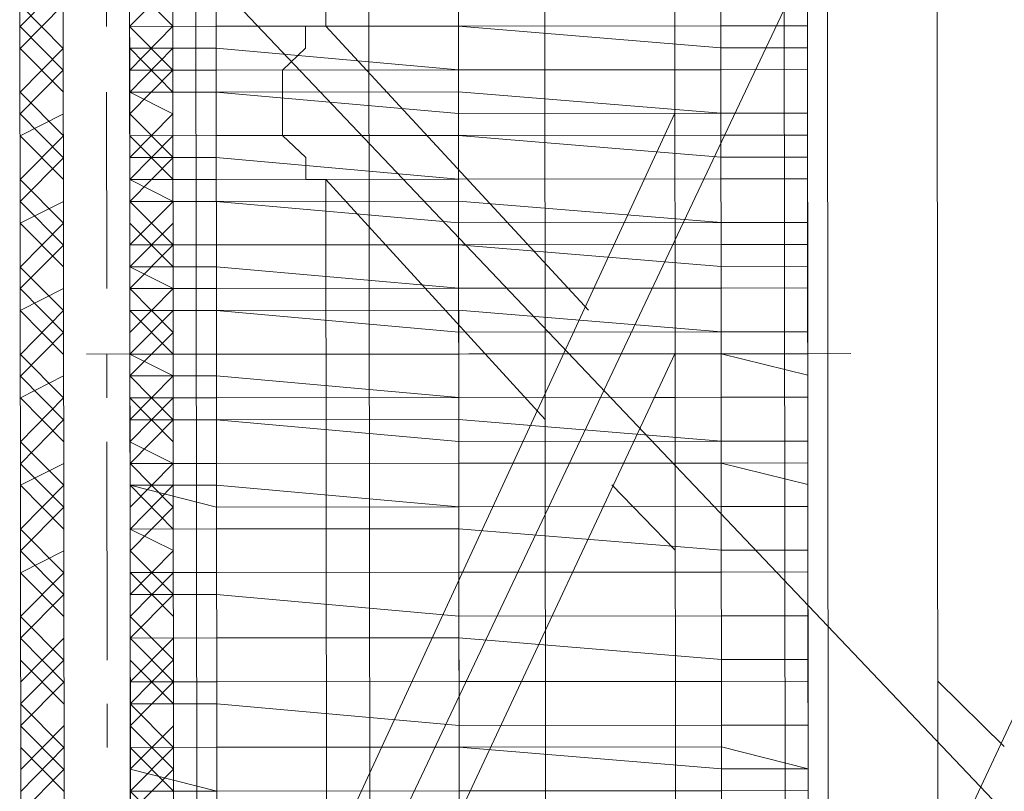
# Model space of a CAD drawing. Header units: inches. Extents: x -5850 to 5646, y 8947 to 13007.
# Tile 126 of 256: x -4345 to -4326, y 10821 to 10836. Entities that reach past the tile are written whole.
import ezdxf

# ---------------------------------------------------------------- set-up
doc = ezdxf.new("R2010")
doc.units = ezdxf.units.IN
doc.header["$MEASUREMENT"] = 0
doc.layers.add('at_Entity', color=7, linetype='Continuous')

msp = doc.modelspace()

# ---------------------------------------------------------------- linework, layer by layer
at = {"layer": 'at_Entity', "color": 7, "lineweight": 20}
for p, q in [((-4341.428, 10560.866), (-4342.113, 11327.941)), ((-4332.831, 10862.045), (-4332.786, 10812.197)), ((-4344.653, 10862.034), (-4344.608, 10812.187)), ((-4345.448, 10815.571), (-4345.473, 10843.448)), ((-4342.492, 10815.574), (-4342.517, 10843.45)), ((-4341.656, 10815.574), (-4341.681, 10843.451)), ((-4338.7, 10815.577), (-4338.725, 10843.454)), ((-4335.323, 10843.457), (-4335.299, 10815.58)), ((-4331.897, 10815.583), (-4331.922, 10843.46)), ((-4344.612, 10816.414), (-4344.635, 10842.182)), ((-4344.612, 10816.414), (-4344.635, 10842.182)), ((-4343.352, 10842.184), (-4343.329, 10816.415)), ((-4343.352, 10842.184), (-4343.329, 10816.415)), ((-4330.671, 10816.426), (-4330.694, 10842.195)), ((-4329.857, 10842.196), (-4329.834, 10816.427)), ((-4342.043, 10812.189), (-4342.065, 10837.116)), ((-4342.065, 10837.116), (-4318.399, 10812.21)), ((-4330.243, 10837.126), (-4342.043, 10812.189)), ((-4339.555, 10835.852), (-4339.556, 10837.118)), ((-4330.221, 10812.2), (-4330.243, 10837.126)), ((-4327.712, 10812.202), (-4327.734, 10837.129)), ((-4343.347, 10835.849), (-4343.347, 10836.691)), ((-4343.347, 10835.849), (-4343.347, 10836.267)), ((-4330.243, 10836.279), (-4330.242, 10835.86)), ((-4343.347, 10835.849), (-4341.674, 10835.85)), ((-4341.674, 10835.85), (-4343.347, 10835.849)), ((-4343.346, 10835.425), (-4343.347, 10835.849)), ((-4341.674, 10835.85), (-4336.99, 10835.854)), ((-4341.674, 10835.85), (-4336.99, 10835.854)), ((-4339.945, 10835.428), (-4339.945, 10835.852)), ((-4339.945, 10835.852), (-4339.555, 10835.852)), ((-4339.555, 10835.852), (-4334.475, 10830.364)), ((-4331.915, 10835.859), (-4336.99, 10835.854)), ((-4336.99, 10835.854), (-4331.915, 10835.435)), ((-4331.915, 10835.859), (-4330.242, 10835.86)), ((-4330.242, 10835.437), (-4330.242, 10835.86)), ((-4343.346, 10835.425), (-4341.673, 10835.426)), ((-4343.346, 10835.425), (-4343.346, 10835.001)), ((-4341.673, 10835.426), (-4336.989, 10835.007)), ((-4340.39, 10835.004), (-4339.945, 10835.428)), ((-4331.915, 10835.435), (-4330.242, 10835.437)), ((-4330.241, 10835.013), (-4330.242, 10835.437)), ((-4330.242, 10835.437), (-4330.241, 10835.013)), ((-4343.346, 10835.001), (-4341.673, 10835.003)), ((-4336.989, 10835.007), (-4341.673, 10835.003)), ((-4340.389, 10833.738), (-4340.39, 10835.004)), ((-4336.989, 10835.007), (-4331.914, 10835.011)), ((-4331.914, 10835.011), (-4336.989, 10835.007)), ((-4331.914, 10835.011), (-4330.241, 10835.013)), ((-4330.241, 10835.013), (-4331.914, 10835.011)), ((-4330.241, 10835.013), (-4330.241, 10834.171)), ((-4343.346, 10834.577), (-4343.346, 10835.001)), ((-4343.346, 10834.577), (-4343.346, 10835.001)), ((-4343.346, 10834.577), (-4341.673, 10834.579)), ((-4341.673, 10834.579), (-4343.346, 10834.577)), ((-4343.345, 10833.735), (-4343.346, 10834.577)), ((-4336.988, 10834.583), (-4341.673, 10834.579)), ((-4341.673, 10834.579), (-4336.988, 10834.165)), ((-4336.988, 10834.583), (-4331.914, 10834.169)), ((-4330.241, 10834.171), (-4330.241, 10834.589)), ((-4343.345, 10833.735), (-4343.345, 10834.159)), ((-4332.806, 10834.169), (-4341.21, 10815.999)), ((-4331.914, 10834.169), (-4336.988, 10834.165)), ((-4331.914, 10834.169), (-4330.241, 10834.171)), ((-4330.241, 10834.171), (-4331.914, 10834.169)), ((-4330.241, 10834.171), (-4330.24, 10833.747)), ((-4343.345, 10833.735), (-4341.672, 10833.737)), ((-4341.672, 10833.737), (-4343.345, 10833.735)), ((-4343.344, 10833.312), (-4343.345, 10833.735)), ((-4341.672, 10833.737), (-4336.988, 10833.741)), ((-4336.988, 10833.741), (-4341.672, 10833.737)), ((-4339.943, 10833.315), (-4340.389, 10833.738)), ((-4331.913, 10833.746), (-4336.988, 10833.741)), ((-4336.988, 10833.741), (-4331.913, 10833.322)), ((-4331.913, 10833.746), (-4330.24, 10833.747)), ((-4330.24, 10833.323), (-4330.24, 10833.747)), ((-4327.718, 10819.384), (-4320.983, 10833.755)), ((-4343.344, 10833.312), (-4341.672, 10833.313)), ((-4343.344, 10833.312), (-4343.344, 10832.888)), ((-4341.672, 10833.313), (-4336.987, 10832.893)), ((-4339.942, 10832.891), (-4339.943, 10833.315)), ((-4331.913, 10833.322), (-4330.24, 10833.323)), ((-4330.24, 10832.899), (-4330.24, 10833.323)), ((-4330.24, 10833.323), (-4330.24, 10832.899)), ((-4343.344, 10832.888), (-4341.671, 10832.889)), ((-4343.344, 10832.464), (-4343.344, 10832.888)), ((-4343.344, 10832.464), (-4343.344, 10832.888)), ((-4341.671, 10832.889), (-4336.987, 10832.893)), ((-4339.552, 10832.891), (-4339.942, 10832.891)), ((-4339.54, 10819.374), (-4339.552, 10832.891)), ((-4339.552, 10832.891), (-4335.31, 10828.25)), ((-4336.987, 10832.893), (-4331.912, 10832.898)), ((-4331.912, 10832.898), (-4336.987, 10832.893)), ((-4331.912, 10832.898), (-4330.24, 10832.899)), ((-4330.24, 10832.899), (-4331.912, 10832.898)), ((-4330.24, 10832.899), (-4330.239, 10832.057)), ((-4343.344, 10832.464), (-4341.671, 10832.465)), ((-4341.671, 10832.465), (-4343.344, 10832.464)), ((-4343.343, 10831.622), (-4343.344, 10832.464)), ((-4341.671, 10832.465), (-4336.987, 10832.47)), ((-4341.671, 10832.465), (-4336.986, 10832.051)), ((-4336.987, 10832.47), (-4331.912, 10832.056)), ((-4330.239, 10832.057), (-4330.239, 10832.476)), ((-4343.343, 10831.622), (-4343.343, 10832.046)), ((-4331.912, 10832.056), (-4336.986, 10832.051)), ((-4331.912, 10832.056), (-4330.239, 10832.057)), ((-4330.239, 10832.057), (-4331.912, 10832.056)), ((-4330.239, 10832.057), (-4330.238, 10831.634)), ((-4343.343, 10831.622), (-4341.67, 10831.623)), ((-4341.67, 10831.623), (-4343.343, 10831.622)), ((-4343.343, 10831.198), (-4343.343, 10831.622)), ((-4341.67, 10831.623), (-4336.986, 10831.628)), ((-4341.67, 10831.623), (-4336.986, 10831.628)), ((-4331.911, 10831.632), (-4336.986, 10831.628)), ((-4336.986, 10831.628), (-4331.911, 10831.208)), ((-4331.911, 10831.632), (-4330.238, 10831.634)), ((-4330.238, 10831.21), (-4330.238, 10831.634)), ((-4343.343, 10831.198), (-4341.67, 10831.2)), ((-4343.343, 10831.198), (-4343.342, 10830.78)), ((-4341.67, 10831.2), (-4336.985, 10830.785)), ((-4331.911, 10831.208), (-4330.238, 10831.21)), ((-4330.238, 10830.792), (-4330.238, 10831.21)), ((-4330.238, 10831.21), (-4330.238, 10830.792)), ((-4343.342, 10830.78), (-4341.669, 10830.781)), ((-4343.342, 10830.356), (-4343.342, 10830.78)), ((-4343.342, 10830.356), (-4343.342, 10830.78)), ((-4341.669, 10830.781), (-4336.985, 10830.785)), ((-4336.985, 10830.785), (-4331.911, 10830.79)), ((-4331.911, 10830.79), (-4336.985, 10830.785)), ((-4331.911, 10830.79), (-4330.238, 10830.792)), ((-4330.238, 10830.792), (-4331.911, 10830.79)), ((-4330.238, 10830.792), (-4330.237, 10829.944)), ((-4343.342, 10830.356), (-4341.669, 10830.357)), ((-4341.669, 10830.357), (-4343.342, 10830.356)), ((-4343.341, 10829.508), (-4343.342, 10830.356)), ((-4336.985, 10830.362), (-4341.669, 10830.357)), ((-4341.669, 10830.357), (-4336.984, 10829.938)), ((-4336.985, 10830.362), (-4331.91, 10829.942)), ((-4330.237, 10829.944), (-4330.237, 10830.368)), ((-4343.341, 10829.508), (-4343.341, 10829.932)), ((-4331.91, 10829.942), (-4336.984, 10829.938)), ((-4331.91, 10829.942), (-4330.237, 10829.944)), ((-4330.237, 10829.944), (-4331.91, 10829.942)), ((-4330.237, 10829.944), (-4330.236, 10829.52)), ((-4343.341, 10829.508), (-4341.668, 10829.51)), ((-4341.668, 10829.51), (-4343.341, 10829.508)), ((-4343.341, 10829.09), (-4343.341, 10829.508)), ((-4341.668, 10829.51), (-4336.984, 10829.514)), ((-4336.984, 10829.514), (-4341.668, 10829.51)), ((-4332.802, 10829.518), (-4339.536, 10815.153)), ((-4336.984, 10829.514), (-4331.909, 10829.519)), ((-4331.909, 10829.519), (-4336.984, 10829.514)), ((-4330.236, 10829.52), (-4331.909, 10829.519)), ((-4331.909, 10829.519), (-4330.236, 10829.102)), ((-4330.236, 10829.102), (-4330.236, 10829.52)), ((-4330.236, 10828.678), (-4330.236, 10829.102)), ((-4330.236, 10829.102), (-4330.236, 10828.678)), ((-4343.341, 10829.09), (-4341.668, 10829.092)), ((-4343.341, 10829.09), (-4343.34, 10828.666)), ((-4341.668, 10829.092), (-4336.983, 10828.672)), ((-4343.34, 10828.666), (-4341.667, 10828.668)), ((-4343.34, 10828.243), (-4343.34, 10828.666)), ((-4343.34, 10828.243), (-4343.34, 10828.666)), ((-4336.983, 10828.672), (-4341.667, 10828.668)), ((-4336.983, 10828.672), (-4331.909, 10828.677)), ((-4331.909, 10828.677), (-4336.983, 10828.672)), ((-4333.191, 10828.675), (-4332.801, 10828.676)), ((-4331.909, 10828.677), (-4330.236, 10828.678)), ((-4330.236, 10828.678), (-4331.909, 10828.677)), ((-4330.236, 10828.678), (-4330.235, 10827.83)), ((-4341.667, 10828.244), (-4343.34, 10828.243)), ((-4343.34, 10828.243), (-4341.667, 10828.244)), ((-4343.339, 10827.395), (-4343.34, 10828.243)), ((-4341.667, 10828.244), (-4336.983, 10828.248)), ((-4336.982, 10827.824), (-4341.667, 10828.244)), ((-4336.983, 10828.248), (-4331.908, 10827.829)), ((-4330.235, 10827.83), (-4330.235, 10828.254)), ((-4343.339, 10827.395), (-4343.34, 10827.819)), ((-4336.982, 10827.824), (-4331.908, 10827.829)), ((-4331.908, 10827.829), (-4330.235, 10827.83)), ((-4330.235, 10827.83), (-4331.908, 10827.829)), ((-4330.235, 10827.83), (-4330.235, 10827.407)), ((-4343.339, 10827.395), (-4341.666, 10827.396)), ((-4341.666, 10827.396), (-4343.339, 10827.395)), ((-4343.339, 10826.977), (-4343.339, 10827.395)), ((-4343.339, 10826.977), (-4343.339, 10827.395)), ((-4341.666, 10827.396), (-4336.982, 10827.401)), ((-4336.982, 10827.401), (-4341.666, 10827.396)), ((-4336.982, 10827.401), (-4331.908, 10827.405)), ((-4331.908, 10827.405), (-4336.982, 10827.401)), ((-4330.235, 10827.407), (-4331.908, 10827.405)), ((-4331.908, 10827.405), (-4330.234, 10826.988)), ((-4330.234, 10826.988), (-4330.235, 10827.407)), ((-4341.666, 10826.978), (-4343.339, 10826.977)), ((-4343.339, 10826.977), (-4341.666, 10826.554)), ((-4343.338, 10826.129), (-4343.339, 10826.977)), ((-4341.666, 10826.978), (-4336.981, 10826.559)), ((-4334.026, 10826.985), (-4332.798, 10825.72)), ((-4330.234, 10826.565), (-4330.234, 10826.988)), ((-4330.234, 10826.988), (-4330.234, 10826.565)), ((-4343.338, 10826.129), (-4343.338, 10826.553)), ((-4341.666, 10826.554), (-4336.981, 10826.559)), ((-4336.981, 10826.559), (-4331.907, 10826.563)), ((-4331.907, 10826.563), (-4336.981, 10826.559)), ((-4331.907, 10826.563), (-4330.234, 10826.565)), ((-4330.234, 10826.565), (-4331.907, 10826.563)), ((-4330.234, 10826.565), (-4330.233, 10825.723)), ((-4343.338, 10826.129), (-4341.665, 10826.131)), ((-4341.665, 10826.131), (-4343.338, 10826.129)), ((-4343.337, 10825.287), (-4343.338, 10826.129)), ((-4341.665, 10826.131), (-4336.981, 10826.135)), ((-4336.981, 10826.135), (-4341.665, 10826.131)), ((-4336.981, 10826.135), (-4331.906, 10825.721)), ((-4331.906, 10825.721), (-4336.981, 10826.135)), ((-4330.233, 10825.723), (-4330.233, 10826.141)), ((-4343.337, 10825.287), (-4343.338, 10825.711)), ((-4331.906, 10825.721), (-4330.233, 10825.723)), ((-4330.233, 10825.723), (-4331.906, 10825.721)), ((-4330.233, 10825.299), (-4330.233, 10825.723)), ((-4330.233, 10825.723), (-4330.233, 10825.299)), ((-4336.98, 10825.293), (-4331.906, 10825.297)), ((-4331.906, 10825.297), (-4336.98, 10825.293)), ((-4331.906, 10825.297), (-4330.233, 10825.299)), ((-4330.233, 10825.299), (-4331.906, 10825.297)), ((-4330.233, 10825.299), (-4330.232, 10824.451)), ((-4343.337, 10825.287), (-4341.664, 10825.289)), ((-4341.664, 10825.289), (-4343.337, 10825.287)), ((-4343.337, 10824.863), (-4343.337, 10825.287)), ((-4343.337, 10824.863), (-4343.337, 10825.287)), ((-4341.664, 10825.289), (-4336.98, 10825.293)), ((-4341.664, 10825.289), (-4336.98, 10825.293)), ((-4343.337, 10824.863), (-4341.664, 10824.865)), ((-4341.664, 10824.865), (-4343.337, 10824.863)), ((-4343.336, 10824.021), (-4343.337, 10824.863)), ((-4341.664, 10824.865), (-4336.979, 10824.445)), ((-4341.664, 10824.865), (-4336.979, 10824.445)), ((-4330.232, 10824.451), (-4330.232, 10824.875)), ((-4343.336, 10824.021), (-4343.337, 10824.439)), ((-4336.979, 10824.445), (-4331.905, 10824.45)), ((-4331.905, 10824.45), (-4336.979, 10824.445)), ((-4331.905, 10824.45), (-4330.232, 10824.451)), ((-4330.232, 10824.451), (-4331.905, 10824.45)), ((-4330.232, 10824.451), (-4330.231, 10823.609)), ((-4343.336, 10824.021), (-4341.663, 10824.023)), ((-4341.663, 10824.023), (-4343.336, 10824.021)), ((-4343.335, 10823.174), (-4343.336, 10824.021)), ((-4341.663, 10824.023), (-4336.979, 10824.027)), ((-4336.979, 10824.027), (-4341.663, 10824.023)), ((-4336.979, 10824.027), (-4331.904, 10823.608)), ((-4331.904, 10823.608), (-4336.979, 10824.027)), ((-4330.231, 10823.609), (-4330.232, 10824.033)), ((-4343.335, 10823.174), (-4343.336, 10823.597)), ((-4331.904, 10823.608), (-4330.231, 10823.609)), ((-4330.231, 10823.609), (-4331.904, 10823.608)), ((-4330.231, 10823.185), (-4330.231, 10823.609)), ((-4330.231, 10823.609), (-4330.231, 10823.185)), ((-4343.335, 10823.174), (-4341.662, 10823.175)), ((-4341.662, 10823.175), (-4343.335, 10823.174)), ((-4343.335, 10822.75), (-4343.335, 10823.174)), ((-4343.335, 10822.75), (-4343.335, 10823.174)), ((-4341.662, 10823.175), (-4336.978, 10823.179)), ((-4341.662, 10823.175), (-4336.978, 10823.179)), ((-4336.978, 10823.179), (-4331.904, 10823.184)), ((-4331.904, 10823.184), (-4336.978, 10823.179)), ((-4331.904, 10823.184), (-4330.231, 10823.185)), ((-4330.231, 10823.185), (-4331.904, 10823.184)), ((-4330.231, 10823.185), (-4330.23, 10822.338)), ((-4327.721, 10823.188), (-4326.438, 10821.923)), ((-4343.335, 10822.75), (-4341.662, 10822.751)), ((-4341.662, 10822.751), (-4343.335, 10822.75)), ((-4343.334, 10821.908), (-4343.335, 10822.75)), ((-4341.662, 10822.751), (-4336.978, 10822.332)), ((-4341.662, 10822.751), (-4336.978, 10822.332)), ((-4330.23, 10822.338), (-4330.23, 10822.761)), ((-4343.334, 10821.908), (-4343.335, 10822.326)), ((-4336.978, 10822.332), (-4331.903, 10822.336)), ((-4331.903, 10822.336), (-4336.978, 10822.332)), ((-4331.903, 10822.336), (-4330.23, 10822.338)), ((-4330.23, 10822.338), (-4331.903, 10822.336)), ((-4330.23, 10822.338), (-4330.229, 10821.496)), ((-4343.334, 10821.908), (-4341.661, 10821.909)), ((-4341.661, 10821.909), (-4343.334, 10821.908)), ((-4343.334, 10821.484), (-4343.334, 10821.908)), ((-4341.661, 10821.909), (-4336.977, 10821.913)), ((-4341.661, 10821.909), (-4336.977, 10821.913)), ((-4331.903, 10821.918), (-4336.977, 10821.913)), ((-4336.977, 10821.913), (-4331.902, 10821.494)), ((-4331.903, 10821.918), (-4330.229, 10821.496)), ((-4330.229, 10821.496), (-4330.23, 10821.919)), ((-4330.229, 10821.496), (-4331.902, 10821.494)), ((-4330.229, 10821.072), (-4330.229, 10821.496)), ((-4330.229, 10821.496), (-4330.229, 10821.072)), ((-4343.334, 10821.484), (-4341.661, 10821.062)), ((-4343.334, 10821.484), (-4343.334, 10821.06)), ((-4341.661, 10821.062), (-4343.334, 10821.06)), ((-4343.333, 10820.642), (-4343.334, 10821.06)), ((-4343.333, 10820.642), (-4343.334, 10821.06)), ((-4341.661, 10821.062), (-4336.976, 10821.066)), ((-4341.661, 10821.062), (-4336.976, 10821.066)), ((-4336.976, 10821.066), (-4331.902, 10821.07)), ((-4331.902, 10821.07), (-4336.976, 10821.066)), ((-4331.902, 10821.07), (-4330.229, 10821.072)), ((-4330.229, 10821.072), (-4331.902, 10821.07)), ((-4330.229, 10821.072), (-4330.228, 10820.23))]:
    msp.add_line(p, q, dxfattribs=at)
at = {"layer": 'at_Entity', "color": 3, "lineweight": 20}
for p, q in [((-4345.466, 10835.847), (-4344.63, 10836.69)), ((-4343.793, 10835.848), (-4343.794, 10836.69)), ((-4343.347, 10835.849), (-4342.511, 10836.692)), ((-4343.347, 10836.691), (-4342.51, 10835.85)), ((-4345.466, 10836.265), (-4344.629, 10835.424)), ((-4345.465, 10835.423), (-4344.63, 10836.266)), ((-4336.99, 10836.273), (-4336.99, 10835.854)), ((-4345.466, 10835.847), (-4344.629, 10835)), ((-4343.347, 10835.849), (-4342.51, 10835.002)), ((-4343.346, 10835.001), (-4342.51, 10835.85)), ((-4336.99, 10835.854), (-4336.989, 10835.007)), ((-4345.465, 10834.575), (-4344.629, 10835.424)), ((-4345.465, 10835.423), (-4344.628, 10834.576)), ((-4343.346, 10834.577), (-4342.51, 10835.426)), ((-4343.346, 10835.425), (-4342.509, 10834.578)), ((-4336.989, 10835.007), (-4336.989, 10835.431)), ((-4330.242, 10835.437), (-4330.238, 10831.21)), ((-4336.989, 10835.007), (-4336.985, 10831.204)), ((-4336.989, 10835.007), (-4336.988, 10834.583)), ((-4345.464, 10834.157), (-4344.629, 10835)), ((-4343.345, 10834.159), (-4342.51, 10835.002)), ((-4345.465, 10834.575), (-4344.627, 10833.734)), ((-4343.788, 10830.779), (-4343.792, 10834.577)), ((-4343.346, 10834.577), (-4342.509, 10834.16)), ((-4336.988, 10834.583), (-4336.988, 10833.741)), ((-4345.464, 10833.733), (-4344.628, 10834.158)), ((-4345.464, 10834.157), (-4344.627, 10833.31)), ((-4343.345, 10834.159), (-4342.508, 10833.312)), ((-4343.344, 10833.312), (-4342.509, 10834.16)), ((-4345.464, 10833.733), (-4344.627, 10832.887)), ((-4345.463, 10832.886), (-4344.627, 10833.734)), ((-4343.345, 10833.735), (-4342.508, 10832.888)), ((-4343.344, 10832.888), (-4342.508, 10833.736)), ((-4336.988, 10833.741), (-4336.987, 10832.893)), ((-4345.463, 10832.462), (-4344.627, 10833.31)), ((-4343.344, 10832.464), (-4342.508, 10833.312)), ((-4336.987, 10832.893), (-4336.987, 10833.317)), ((-4345.463, 10832.886), (-4344.626, 10832.045)), ((-4343.344, 10832.888), (-4342.507, 10832.465)), ((-4336.987, 10832.893), (-4336.987, 10832.47)), ((-4336.987, 10832.47), (-4336.987, 10832.893)), ((-4336.987, 10832.893), (-4336.987, 10832.47)), ((-4345.463, 10832.462), (-4344.626, 10831.621)), ((-4345.462, 10832.044), (-4344.626, 10832.463)), ((-4343.344, 10832.464), (-4342.506, 10831.623)), ((-4343.343, 10831.622), (-4342.507, 10832.465)), ((-4336.987, 10832.47), (-4336.986, 10832.051)), ((-4345.462, 10831.196), (-4344.626, 10832.045)), ((-4345.462, 10832.044), (-4344.625, 10831.197)), ((-4343.343, 10832.046), (-4342.506, 10831.199)), ((-4343.343, 10831.198), (-4342.507, 10832.046)), ((-4336.986, 10832.051), (-4336.986, 10831.628)), ((-4336.986, 10831.628), (-4336.986, 10832.051)), ((-4345.461, 10830.778), (-4344.626, 10831.621)), ((-4343.342, 10830.78), (-4342.506, 10831.623)), ((-4336.986, 10831.628), (-4336.985, 10830.785)), ((-4345.462, 10831.196), (-4344.624, 10830.355)), ((-4343.343, 10831.198), (-4342.506, 10830.781)), ((-4336.985, 10830.785), (-4336.985, 10831.204)), ((-4345.461, 10830.354), (-4344.625, 10830.779)), ((-4345.461, 10830.778), (-4344.624, 10829.931)), ((-4343.342, 10830.78), (-4342.505, 10829.933)), ((-4343.341, 10829.932), (-4342.506, 10830.781)), ((-4336.984, 10829.938), (-4336.985, 10830.785)), ((-4345.461, 10830.354), (-4344.624, 10829.507)), ((-4345.46, 10829.506), (-4344.624, 10830.355)), ((-4343.342, 10830.356), (-4342.505, 10829.509)), ((-4343.341, 10829.508), (-4342.505, 10830.357)), ((-4336.985, 10830.362), (-4336.984, 10829.096)), ((-4336.984, 10829.938), (-4336.985, 10830.362)), ((-4330.237, 10830.368), (-4330.236, 10829.52)), ((-4345.46, 10829.088), (-4344.624, 10829.931)), ((-4343.341, 10829.09), (-4342.505, 10829.933)), ((-4336.984, 10829.514), (-4336.984, 10829.938)), ((-4345.46, 10829.506), (-4344.623, 10828.665)), ((-4329.4, 10829.521), (-4344.178, 10829.508)), ((-4343.786, 10828.666), (-4343.787, 10829.508)), ((-4343.341, 10829.508), (-4342.504, 10829.091)), ((-4336.983, 10828.672), (-4336.984, 10829.514)), ((-4345.46, 10829.088), (-4344.623, 10828.241)), ((-4345.459, 10828.664), (-4344.623, 10829.089)), ((-4343.341, 10829.09), (-4342.503, 10828.243)), ((-4343.34, 10828.243), (-4342.504, 10829.091)), ((-4345.459, 10827.817), (-4344.623, 10828.665)), ((-4345.459, 10828.664), (-4344.622, 10827.818)), ((-4343.34, 10827.819), (-4342.504, 10828.667)), ((-4343.34, 10828.666), (-4342.503, 10827.819)), ((-4336.983, 10828.672), (-4336.983, 10828.248)), ((-4345.458, 10827.393), (-4344.623, 10828.241)), ((-4343.339, 10827.395), (-4342.503, 10828.243)), ((-4336.983, 10828.248), (-4336.979, 10824.027)), ((-4336.982, 10827.401), (-4336.983, 10828.248)), ((-4330.235, 10828.254), (-4330.232, 10824.451)), ((-4345.459, 10827.817), (-4344.621, 10826.976)), ((-4343.782, 10823.597), (-4343.786, 10827.818)), ((-4343.34, 10827.819), (-4342.503, 10827.396)), ((-4336.982, 10827.401), (-4336.982, 10827.824)), ((-4345.458, 10826.975), (-4344.622, 10827.394)), ((-4345.458, 10827.393), (-4344.621, 10826.552)), ((-4343.339, 10827.395), (-4342.502, 10826.554)), ((-4343.338, 10826.553), (-4342.503, 10827.396)), ((-4336.982, 10827.401), (-4336.981, 10826.559)), ((-4336.982, 10827.401), (-4336.982, 10826.982)), ((-4345.458, 10826.975), (-4344.621, 10826.128)), ((-4345.457, 10826.127), (-4344.621, 10826.976)), ((-4343.339, 10826.977), (-4342.502, 10826.13)), ((-4343.338, 10826.129), (-4342.502, 10826.977)), ((-4336.981, 10826.559), (-4336.982, 10826.982)), ((-4336.982, 10826.982), (-4336.981, 10826.559)), ((-4345.457, 10825.709), (-4344.621, 10826.552)), ((-4343.338, 10825.711), (-4342.502, 10826.554)), ((-4336.981, 10826.559), (-4336.981, 10826.135)), ((-4345.457, 10826.127), (-4344.62, 10825.286)), ((-4343.338, 10826.129), (-4342.501, 10825.712)), ((-4336.981, 10826.135), (-4336.98, 10825.293)), ((-4345.457, 10825.709), (-4344.619, 10824.862)), ((-4345.456, 10825.285), (-4344.62, 10825.71)), ((-4343.338, 10825.711), (-4342.5, 10824.864)), ((-4343.337, 10824.863), (-4342.501, 10825.712)), ((-4336.98, 10825.293), (-4336.981, 10825.717)), ((-4345.456, 10824.438), (-4344.62, 10825.286)), ((-4345.456, 10825.285), (-4344.619, 10824.438)), ((-4343.337, 10824.439), (-4342.501, 10825.288)), ((-4343.337, 10825.287), (-4342.5, 10824.44)), ((-4336.98, 10825.293), (-4336.979, 10824.445)), ((-4345.455, 10824.019), (-4344.619, 10824.862)), ((-4343.336, 10824.021), (-4342.5, 10824.864)), ((-4336.979, 10824.445), (-4336.98, 10824.869)), ((-4345.456, 10824.438), (-4344.618, 10823.596)), ((-4343.337, 10824.439), (-4342.499, 10823.598)), ((-4336.979, 10824.027), (-4336.979, 10824.445)), ((-4336.979, 10824.027), (-4336.979, 10824.445)), ((-4336.979, 10824.445), (-4336.979, 10824.027)), ((-4345.455, 10824.019), (-4344.618, 10823.172)), ((-4345.454, 10823.172), (-4344.619, 10824.02)), ((-4343.336, 10824.021), (-4342.499, 10823.174)), ((-4343.335, 10823.174), (-4342.5, 10824.022)), ((-4336.979, 10824.027), (-4336.978, 10823.179)), ((-4345.455, 10823.595), (-4344.618, 10822.749)), ((-4345.454, 10822.748), (-4344.618, 10823.596)), ((-4343.336, 10823.597), (-4342.499, 10822.751)), ((-4343.335, 10822.75), (-4342.499, 10823.598)), ((-4336.978, 10823.179), (-4336.979, 10823.603)), ((-4330.231, 10823.609), (-4330.23, 10822.338)), ((-4345.454, 10822.324), (-4344.618, 10823.172)), ((-4343.335, 10822.326), (-4342.499, 10823.174)), ((-4336.978, 10823.179), (-4336.978, 10822.332)), ((-4336.978, 10823.179), (-4336.978, 10822.332)), ((-4345.454, 10822.748), (-4344.617, 10821.907)), ((-4343.78, 10821.907), (-4343.781, 10822.749)), ((-4343.335, 10822.75), (-4342.498, 10821.908)), ((-4336.978, 10822.332), (-4336.978, 10822.755)), ((-4336.978, 10822.332), (-4336.978, 10822.755)), ((-4345.454, 10822.324), (-4344.616, 10821.483)), ((-4345.453, 10821.482), (-4344.617, 10822.325)), ((-4343.335, 10822.326), (-4342.497, 10821.485)), ((-4343.334, 10821.484), (-4342.498, 10822.327)), ((-4336.978, 10822.332), (-4336.977, 10821.913)), ((-4336.978, 10822.332), (-4336.977, 10821.913)), ((-4336.977, 10821.913), (-4336.978, 10822.332)), ((-4345.453, 10821.058), (-4344.617, 10821.907)), ((-4345.453, 10821.906), (-4344.616, 10821.059)), ((-4343.334, 10821.908), (-4342.497, 10821.061)), ((-4343.334, 10821.06), (-4342.498, 10821.908)), ((-4336.977, 10821.913), (-4336.976, 10821.066)), ((-4336.976, 10821.066), (-4336.977, 10821.49)), ((-4330.229, 10821.496), (-4330.226, 10818.116)), ((-4345.452, 10820.64), (-4344.616, 10821.483)), ((-4343.333, 10820.642), (-4342.497, 10821.485)), ((-4343.334, 10821.06), (-4342.496, 10820.219)), ((-4336.976, 10821.066), (-4336.976, 10820.648)), ((-4336.976, 10821.066), (-4336.973, 10817.263))]:
    msp.add_line(p, q, dxfattribs=at)

doc.saveas('drawing.dxf')
